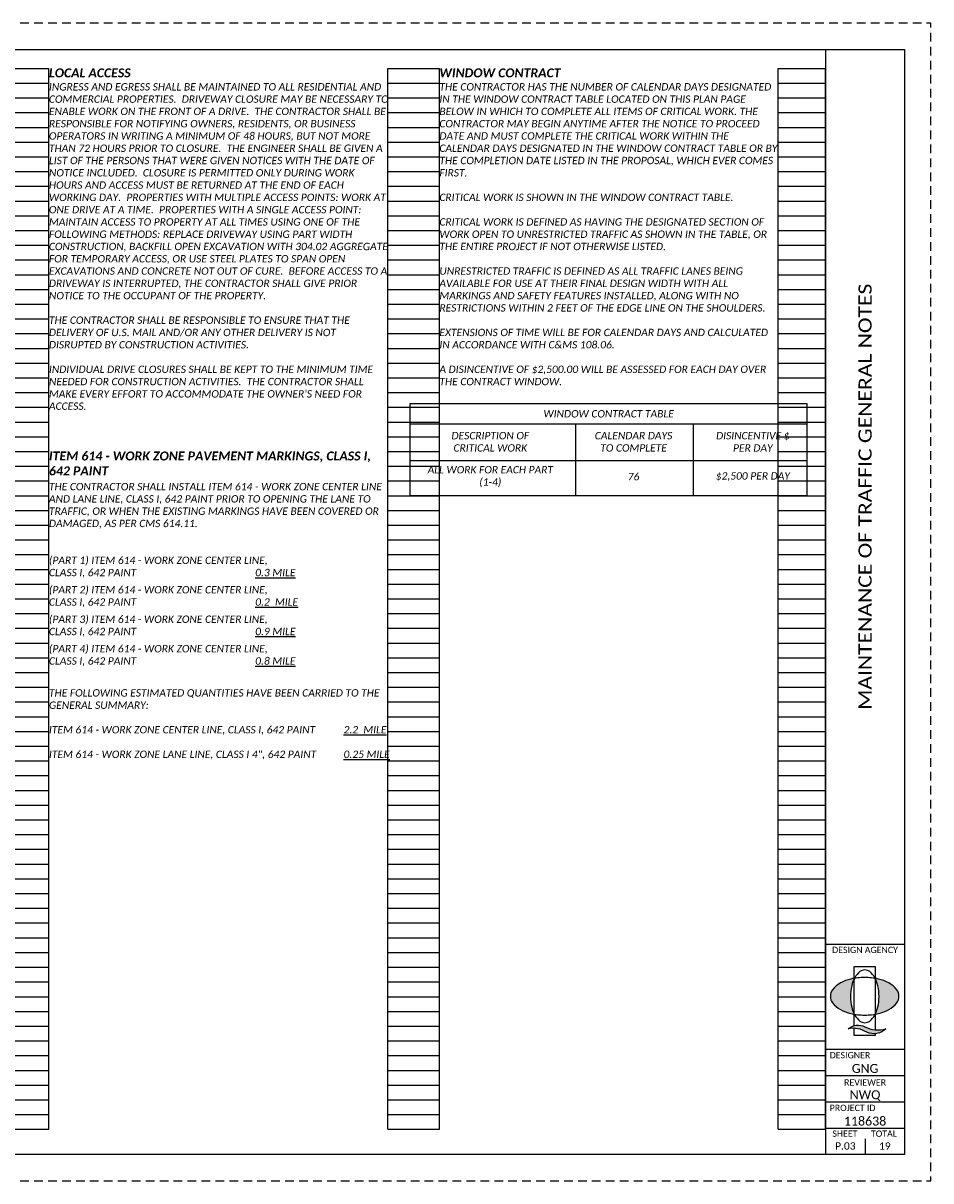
# Paper-space layout 'MOT_Note1' of a CAD drawing. Header units: feet. Extents: x -0.5 to 34, y 0 to 22.
# Tile 2 of 2: x 16.8 to 34, y 0 to 22. Entities that reach past the tile are written whole.
import ezdxf
from ezdxf.enums import TextEntityAlignment as Align

# ---------------------------------------------------------------- set-up
doc = ezdxf.new("R2010")
doc.units = ezdxf.units.FT
doc.header["$MEASUREMENT"] = 0
doc.linetypes.add('OhDOT_USTN3', pattern=[0.22, 0.165, -0.055])
for name, color, linetype in [('SH_Border', 7, 'Continuous'), ('SH_Cut_Line', 7, 'OhDOT_USTN3'), ('SH_Data', 7, 'Continuous'), ('SH_Hatch', 14, 'Continuous'), ('SH_Text', 7, 'Continuous'), ('SH_TextM', 7, 'Continuous')]:
    doc.layers.add(name, color=color, linetype=linetype)
doc.styles.add('Font 70-Main Title', font='calibri.ttf', dxfattribs={"width": 1.15, "height": 0.25})
doc.styles.add('Slanted Normal (0.14) Font 31', font='calibrii.ttf', dxfattribs={"height": 0.14})
doc.styles.add('Slanted Sub-Title (0.17) Font 31', font='calibrii.ttf', dxfattribs={"height": 0.17})
doc.styles.add('Slanted-Normal', font='calibrii.ttf', dxfattribs={"height": 0.14})
doc.styles.add('Straight Minimum (0.12) Font 30', font='calibri.ttf', dxfattribs={"height": 0.12})
doc.styles.add('Straight Sub-Title (0.17) Font 30', font='calibri.ttf', dxfattribs={"height": 0.17})
doc.styles.add('Straight-Normal', font='calibri.ttf', dxfattribs={"height": 0.14})
doc.styles.add('Straight-Sub Title', font='calibri.ttf', dxfattribs={"height": 0.17})

# ---------------------------------------------------------------- blocks, each defined once
blk = doc.blocks.new('4COL')
at = {"layer": 'Defpoints', "color": 3, "linetype": 'Continuous'}
for p, q in [((2, 0.98), (2, 21.14)), ((2, 21.14), (2.9, 21.14)), ((2.9, 0.98), (2.9, 21.14)), ((9.34, 0.98), (9.34, 21.14)), ((9.34, 21.14), (10.32, 21.14)), ((10.32, 0.98), (10.32, 21.14)), ((16.76, 0.98), (16.76, 21.14)), ((16.76, 21.14), (17.74, 21.14)), ((17.74, 0.98), (17.74, 21.14)), ((24.18, 0.98), (24.18, 21.14)), ((24.18, 21.14), (25.16, 21.14)), ((25.16, 0.98), (25.16, 21.14)), ((31.6, 0.98), (31.6, 21.14)), ((31.6, 21.14), (32.5, 21.14)), ((32.5, 0.98), (32.5, 21.14)), ((2, 20.86), (2.9, 20.86)), ((9.34, 20.86), (10.32, 20.86)), ((16.76, 20.86), (17.74, 20.86)), ((24.18, 20.86), (25.16, 20.86)), ((31.6, 20.86), (32.5, 20.86)), ((2, 20.58), (2.9, 20.58)), ((9.34, 20.58), (10.32, 20.58)), ((16.76, 20.58), (17.74, 20.58)), ((24.18, 20.58), (25.16, 20.58)), ((31.6, 20.58), (32.5, 20.58)), ((2, 20.3), (2.9, 20.3)), ((9.34, 20.3), (10.32, 20.3)), ((16.76, 20.3), (17.74, 20.3)), ((24.18, 20.3), (25.16, 20.3)), ((31.6, 20.3), (32.5, 20.3)), ((2, 20.02), (2.9, 20.02)), ((9.34, 20.02), (10.32, 20.02)), ((16.76, 20.02), (17.74, 20.02)), ((24.18, 20.02), (25.16, 20.02)), ((31.6, 20.02), (32.5, 20.02)), ((2, 19.74), (2.9, 19.74)), ((9.34, 19.74), (10.32, 19.74)), ((16.76, 19.74), (17.74, 19.74)), ((24.18, 19.74), (25.16, 19.74)), ((31.6, 19.74), (32.5, 19.74)), ((2, 19.46), (2.9, 19.46)), ((9.34, 19.46), (10.32, 19.46)), ((16.76, 19.46), (17.74, 19.46)), ((24.18, 19.46), (25.16, 19.46)), ((31.6, 19.46), (32.5, 19.46)), ((2, 19.18), (2.9, 19.18)), ((9.34, 19.18), (10.32, 19.18)), ((16.76, 19.18), (17.74, 19.18)), ((24.18, 19.18), (25.16, 19.18)), ((31.6, 19.18), (32.5, 19.18)), ((2, 18.9), (2.9, 18.9)), ((9.34, 18.9), (10.32, 18.9)), ((16.76, 18.9), (17.74, 18.9)), ((24.18, 18.9), (25.16, 18.9)), ((31.6, 18.9), (32.5, 18.9)), ((2, 18.62), (2.9, 18.62)), ((9.34, 18.62), (10.32, 18.62)), ((16.76, 18.62), (17.74, 18.62)), ((24.18, 18.62), (25.16, 18.62)), ((31.6, 18.62), (32.5, 18.62)), ((2, 18.34), (2.9, 18.34)), ((9.34, 18.34), (10.32, 18.34)), ((16.76, 18.34), (17.74, 18.34)), ((24.18, 18.34), (25.16, 18.34)), ((31.6, 18.34), (32.5, 18.34)), ((2, 18.06), (2.9, 18.06)), ((9.34, 18.06), (10.32, 18.06)), ((16.76, 18.06), (17.74, 18.06)), ((24.18, 18.06), (25.16, 18.06)), ((31.6, 18.06), (32.5, 18.06)), ((2, 17.78), (2.9, 17.78)), ((9.34, 17.78), (10.32, 17.78)), ((16.76, 17.78), (17.74, 17.78)), ((24.18, 17.78), (25.16, 17.78)), ((31.6, 17.78), (32.5, 17.78)), ((2, 17.5), (2.9, 17.5)), ((9.34, 17.5), (10.32, 17.5)), ((16.76, 17.5), (17.74, 17.5)), ((24.18, 17.5), (25.16, 17.5)), ((31.6, 17.5), (32.5, 17.5)), ((2, 17.22), (2.9, 17.22)), ((9.34, 17.22), (10.32, 17.22)), ((16.76, 17.22), (17.74, 17.22)), ((24.18, 17.22), (25.16, 17.22)), ((31.6, 17.22), (32.5, 17.22)), ((2, 16.94), (2.9, 16.94)), ((9.34, 16.94), (10.32, 16.94)), ((16.76, 16.94), (17.74, 16.94)), ((24.18, 16.94), (25.16, 16.94)), ((31.6, 16.94), (32.5, 16.94)), ((2, 16.66), (2.9, 16.66)), ((9.34, 16.66), (10.32, 16.66)), ((16.76, 16.66), (17.74, 16.66)), ((24.18, 16.66), (25.16, 16.66)), ((31.6, 16.66), (32.5, 16.66)), ((2, 16.38), (2.9, 16.38)), ((9.34, 16.38), (10.32, 16.38)), ((16.76, 16.38), (17.74, 16.38)), ((24.18, 16.38), (25.16, 16.38)), ((31.6, 16.38), (32.5, 16.38)), ((2, 16.1), (2.9, 16.1)), ((9.34, 16.1), (10.32, 16.1)), ((16.76, 16.1), (17.74, 16.1)), ((24.18, 16.1), (25.16, 16.1)), ((31.6, 16.1), (32.5, 16.1)), ((2, 15.82), (2.9, 15.82)), ((9.34, 15.82), (10.32, 15.82)), ((16.76, 15.82), (17.74, 15.82)), ((24.18, 15.82), (25.16, 15.82)), ((31.6, 15.82), (32.5, 15.82)), ((2, 15.54), (2.9, 15.54)), ((9.34, 15.54), (10.32, 15.54)), ((16.76, 15.54), (17.74, 15.54)), ((24.18, 15.54), (25.16, 15.54)), ((31.6, 15.54), (32.5, 15.54)), ((2, 15.26), (2.9, 15.26)), ((9.34, 15.26), (10.32, 15.26)), ((16.76, 15.26), (17.74, 15.26)), ((24.18, 15.26), (25.16, 15.26)), ((31.6, 15.26), (32.5, 15.26)), ((2, 14.98), (2.9, 14.98)), ((9.34, 14.98), (10.32, 14.98)), ((16.76, 14.98), (17.74, 14.98)), ((24.18, 14.98), (25.16, 14.98)), ((31.6, 14.98), (32.5, 14.98)), ((2, 14.7), (2.9, 14.7)), ((9.34, 14.7), (10.32, 14.7)), ((16.76, 14.7), (17.74, 14.7)), ((24.18, 14.7), (25.16, 14.7)), ((31.6, 14.7), (32.5, 14.7)), ((2, 14.42), (2.9, 14.42)), ((9.34, 14.42), (10.32, 14.42)), ((16.76, 14.42), (17.74, 14.42)), ((24.18, 14.42), (25.16, 14.42)), ((31.6, 14.42), (32.5, 14.42)), ((2, 14.14), (2.9, 14.14)), ((9.34, 14.14), (10.32, 14.14)), ((16.76, 14.14), (17.74, 14.14)), ((24.18, 14.14), (25.16, 14.14)), ((31.6, 14.14), (32.5, 14.14)), ((2, 13.86), (2.9, 13.86)), ((9.34, 13.86), (10.32, 13.86)), ((16.76, 13.86), (17.74, 13.86)), ((24.18, 13.86), (25.16, 13.86)), ((31.6, 13.86), (32.5, 13.86)), ((2, 13.58), (2.9, 13.58)), ((9.34, 13.58), (10.32, 13.58)), ((16.76, 13.58), (17.74, 13.58)), ((24.18, 13.58), (25.16, 13.58)), ((31.6, 13.58), (32.5, 13.58)), ((2, 13.3), (2.9, 13.3)), ((9.34, 13.3), (10.32, 13.3)), ((16.76, 13.3), (17.74, 13.3)), ((24.18, 13.3), (25.16, 13.3)), ((31.6, 13.3), (32.5, 13.3)), ((2, 13.02), (2.9, 13.02)), ((9.34, 13.02), (10.32, 13.02)), ((16.76, 13.02), (17.74, 13.02)), ((24.18, 13.02), (25.16, 13.02)), ((31.6, 13.02), (32.5, 13.02)), ((2, 12.74), (2.9, 12.74)), ((9.34, 12.74), (10.32, 12.74)), ((16.76, 12.74), (17.74, 12.74)), ((24.18, 12.74), (25.16, 12.74)), ((31.6, 12.74), (32.5, 12.74)), ((2, 12.46), (2.9, 12.46)), ((9.34, 12.46), (10.32, 12.46)), ((16.76, 12.46), (17.74, 12.46)), ((24.18, 12.46), (25.16, 12.46)), ((31.6, 12.46), (32.5, 12.46)), ((2, 12.18), (2.9, 12.18)), ((9.34, 12.18), (10.32, 12.18)), ((16.76, 12.18), (17.74, 12.18)), ((24.18, 12.18), (25.16, 12.18)), ((31.6, 12.18), (32.5, 12.18)), ((2, 11.9), (2.9, 11.9)), ((9.34, 11.9), (10.32, 11.9)), ((16.76, 11.9), (17.74, 11.9)), ((24.18, 11.9), (25.16, 11.9)), ((31.6, 11.9), (32.5, 11.9)), ((2, 11.62), (2.9, 11.62)), ((9.34, 11.62), (10.32, 11.62)), ((16.76, 11.62), (17.74, 11.62)), ((24.18, 11.62), (25.16, 11.62)), ((31.6, 11.62), (32.5, 11.62)), ((2, 11.34), (2.9, 11.34)), ((9.34, 11.34), (10.32, 11.34)), ((16.76, 11.34), (17.74, 11.34)), ((24.18, 11.34), (25.16, 11.34)), ((31.6, 11.34), (32.5, 11.34)), ((2, 11.06), (2.9, 11.06)), ((9.34, 11.06), (10.32, 11.06)), ((16.76, 11.06), (17.74, 11.06)), ((24.18, 11.06), (25.16, 11.06)), ((31.6, 11.06), (32.5, 11.06)), ((2, 10.78), (2.9, 10.78)), ((9.34, 10.78), (10.32, 10.78)), ((16.76, 10.78), (17.74, 10.78)), ((24.18, 10.78), (25.16, 10.78)), ((31.6, 10.78), (32.5, 10.78)), ((2, 10.5), (2.9, 10.5)), ((9.34, 10.5), (10.32, 10.5)), ((16.76, 10.5), (17.74, 10.5)), ((24.18, 10.5), (25.16, 10.5)), ((31.6, 10.5), (32.5, 10.5)), ((2, 10.22), (2.9, 10.22)), ((9.34, 10.22), (10.32, 10.22)), ((16.76, 10.22), (17.74, 10.22)), ((24.18, 10.22), (25.16, 10.22)), ((31.6, 10.22), (32.5, 10.22)), ((2, 9.94), (2.9, 9.94)), ((9.34, 9.94), (10.32, 9.94)), ((16.76, 9.94), (17.74, 9.94)), ((24.18, 9.94), (25.16, 9.94)), ((31.6, 9.94), (32.5, 9.94)), ((2, 9.66), (2.9, 9.66)), ((9.34, 9.66), (10.32, 9.66)), ((16.76, 9.66), (17.74, 9.66)), ((24.18, 9.66), (25.16, 9.66)), ((31.6, 9.66), (32.5, 9.66)), ((2, 9.38), (2.9, 9.38)), ((9.34, 9.38), (10.32, 9.38)), ((16.76, 9.38), (17.74, 9.38)), ((24.18, 9.38), (25.16, 9.38)), ((31.6, 9.38), (32.5, 9.38)), ((2, 9.1), (2.9, 9.1)), ((9.34, 9.1), (10.32, 9.1)), ((16.76, 9.1), (17.74, 9.1)), ((24.18, 9.1), (25.16, 9.1)), ((31.6, 9.1), (32.5, 9.1)), ((2, 8.82), (2.9, 8.82)), ((9.34, 8.82), (10.32, 8.82)), ((16.76, 8.82), (17.74, 8.82)), ((24.18, 8.82), (25.16, 8.82)), ((31.6, 8.82), (32.5, 8.82)), ((2, 8.54), (2.9, 8.54)), ((9.34, 8.54), (10.32, 8.54)), ((16.76, 8.54), (17.74, 8.54)), ((24.18, 8.54), (25.16, 8.54)), ((31.6, 8.54), (32.5, 8.54)), ((2, 8.26), (2.9, 8.26)), ((9.34, 8.26), (10.32, 8.26)), ((16.76, 8.26), (17.74, 8.26)), ((24.18, 8.26), (25.16, 8.26)), ((31.6, 8.26), (32.5, 8.26)), ((2, 7.98), (2.9, 7.98)), ((9.34, 7.98), (10.32, 7.98)), ((16.76, 7.98), (17.74, 7.98)), ((24.18, 7.98), (25.16, 7.98)), ((31.6, 7.98), (32.5, 7.98)), ((2, 7.7), (2.9, 7.7)), ((9.34, 7.7), (10.32, 7.7)), ((16.76, 7.7), (17.74, 7.7)), ((24.18, 7.7), (25.16, 7.7)), ((31.6, 7.7), (32.5, 7.7)), ((2, 7.42), (2.9, 7.42)), ((9.34, 7.42), (10.32, 7.42)), ((16.76, 7.42), (17.74, 7.42)), ((24.18, 7.42), (25.16, 7.42)), ((31.6, 7.42), (32.5, 7.42)), ((2, 7.14), (2.9, 7.14)), ((9.34, 7.14), (10.32, 7.14)), ((16.76, 7.14), (17.74, 7.14)), ((24.18, 7.14), (25.16, 7.14)), ((31.6, 7.14), (32.5, 7.14)), ((2, 6.86), (2.9, 6.86)), ((9.34, 6.86), (10.32, 6.86)), ((16.76, 6.86), (17.74, 6.86)), ((24.18, 6.86), (25.16, 6.86)), ((31.6, 6.86), (32.5, 6.86)), ((2, 6.58), (2.9, 6.58)), ((9.34, 6.58), (10.32, 6.58)), ((16.76, 6.58), (17.74, 6.58)), ((24.18, 6.58), (25.16, 6.58)), ((31.6, 6.58), (32.5, 6.58)), ((2, 6.3), (2.9, 6.3)), ((9.34, 6.3), (10.32, 6.3)), ((16.76, 6.3), (17.74, 6.3)), ((24.18, 6.3), (25.16, 6.3)), ((31.6, 6.3), (32.5, 6.3)), ((2, 6.02), (2.9, 6.02)), ((9.34, 6.02), (10.32, 6.02)), ((16.76, 6.02), (17.74, 6.02)), ((24.18, 6.02), (25.16, 6.02)), ((31.6, 6.02), (32.5, 6.02)), ((2, 5.74), (2.9, 5.74)), ((9.34, 5.74), (10.32, 5.74)), ((16.76, 5.74), (17.74, 5.74)), ((24.18, 5.74), (25.16, 5.74)), ((31.6, 5.74), (32.5, 5.74)), ((2, 5.46), (2.9, 5.46)), ((9.34, 5.46), (10.32, 5.46)), ((16.76, 5.46), (17.74, 5.46)), ((24.18, 5.46), (25.16, 5.46)), ((31.6, 5.46), (32.5, 5.46)), ((2, 5.18), (2.9, 5.18)), ((9.34, 5.18), (10.32, 5.18)), ((16.76, 5.18), (17.74, 5.18)), ((24.18, 5.18), (25.16, 5.18)), ((31.6, 5.18), (32.5, 5.18)), ((2, 4.9), (2.9, 4.9)), ((9.34, 4.9), (10.32, 4.9)), ((16.76, 4.9), (17.74, 4.9)), ((24.18, 4.9), (25.16, 4.9)), ((31.6, 4.9), (32.5, 4.9)), ((2, 4.62), (2.9, 4.62)), ((9.34, 4.62), (10.32, 4.62)), ((16.76, 4.62), (17.74, 4.62)), ((24.18, 4.62), (25.16, 4.62)), ((31.6, 4.62), (32.5, 4.62)), ((2, 4.34), (2.9, 4.34)), ((9.34, 4.34), (10.32, 4.34)), ((16.76, 4.34), (17.74, 4.34)), ((24.18, 4.34), (25.16, 4.34)), ((31.6, 4.34), (32.5, 4.34)), ((2, 4.06), (2.9, 4.06)), ((9.34, 4.06), (10.32, 4.06)), ((16.76, 4.06), (17.74, 4.06)), ((24.18, 4.06), (25.16, 4.06)), ((31.6, 4.06), (32.5, 4.06)), ((2, 3.78), (2.9, 3.78)), ((9.34, 3.78), (10.32, 3.78)), ((16.76, 3.78), (17.74, 3.78)), ((24.18, 3.78), (25.16, 3.78)), ((31.6, 3.78), (32.5, 3.78)), ((2, 3.5), (2.9, 3.5)), ((9.34, 3.5), (10.32, 3.5)), ((16.76, 3.5), (17.74, 3.5)), ((24.18, 3.5), (25.16, 3.5)), ((31.6, 3.5), (32.5, 3.5)), ((2, 3.22), (2.9, 3.22)), ((9.34, 3.22), (10.32, 3.22)), ((16.76, 3.22), (17.74, 3.22)), ((24.18, 3.22), (25.16, 3.22)), ((31.6, 3.22), (32.5, 3.22)), ((2, 2.94), (2.9, 2.94)), ((9.34, 2.94), (10.32, 2.94)), ((16.76, 2.94), (17.74, 2.94)), ((24.18, 2.94), (25.16, 2.94)), ((31.6, 2.94), (32.5, 2.94)), ((2, 2.66), (2.9, 2.66)), ((9.34, 2.66), (10.32, 2.66)), ((16.76, 2.66), (17.74, 2.66)), ((24.18, 2.66), (25.16, 2.66)), ((31.6, 2.66), (32.5, 2.66)), ((2, 2.38), (2.9, 2.38)), ((9.34, 2.38), (10.32, 2.38)), ((16.76, 2.38), (17.74, 2.38)), ((24.18, 2.38), (25.16, 2.38)), ((31.6, 2.38), (32.5, 2.38)), ((2, 2.1), (2.9, 2.1)), ((9.34, 2.1), (10.32, 2.1)), ((16.76, 2.1), (17.74, 2.1)), ((24.18, 2.1), (25.16, 2.1)), ((31.6, 2.1), (32.5, 2.1)), ((2, 1.82), (2.9, 1.82)), ((9.34, 1.82), (10.32, 1.82)), ((16.76, 1.82), (17.74, 1.82)), ((24.18, 1.82), (25.16, 1.82)), ((31.6, 1.82), (32.5, 1.82)), ((2, 1.54), (2.9, 1.54)), ((9.34, 1.54), (10.32, 1.54)), ((16.76, 1.54), (17.74, 1.54)), ((24.18, 1.54), (25.16, 1.54)), ((31.6, 1.54), (32.5, 1.54)), ((2, 1.26), (2.9, 1.26)), ((9.34, 1.26), (10.32, 1.26)), ((16.76, 1.26), (17.74, 1.26)), ((24.18, 1.26), (25.16, 1.26)), ((31.6, 1.26), (32.5, 1.26)), ((2, 0.98), (2.9, 0.98)), ((9.34, 0.98), (10.32, 0.98)), ((16.76, 0.98), (17.74, 0.98)), ((24.18, 0.98), (25.16, 0.98)), ((31.6, 0.98), (32.5, 0.98))]:
    blk.add_line(p, q, dxfattribs=at)
blk.add_point((0, 0), dxfattribs=at)
blk = doc.blocks.new('A$C1697e795')
at = {"layer": 'SH_Hatch'}
for points in [[(-0.1098, 0.0898, -0.0615), (-0.0881, 0.1507), (-0.0881, 0.1523, 0.014092), (-0.1171, 0.1465, 0.069705), (-0.2053, 0.1131, 0.105975), (-0.2716, 0.0557, 0.163104), (-0.29, 0.0008, 0.163049), (-0.2716, -0.0541, 0.105975), (-0.2053, -0.1115, 0.069705), (-0.1171, -0.145, 0.014089), (-0.0881, -0.1507, -0.061487), (-0.1098, -0.0898, -0.054987), (-0.1197, 0, -0.054987)], [(0.1108, 0.0898, 0.0615), (0.0891, 0.1507), (0.0891, 0.1523, -0.014092), (0.1182, 0.1465, -0.069705), (0.2063, 0.1131, -0.105975), (0.2727, 0.0557, -0.163104), (0.2911, 0.0008, -0.163049), (0.2727, -0.0541, -0.105975), (0.2063, -0.1115, -0.069705), (0.1182, -0.145, -0.014089), (0.0891, -0.1507, 0.061487), (0.1108, -0.0898, 0.054987), (0.1207, 0, 0.054987)], [(0.0015, -0.2566, 0.297692), (-0.1396, -0.2731, -0.180432), (0.0164, -0.3024, 0.32264), (0.179, -0.273, -0.20237)]]:
    blk.add_hatch(color=256, dxfattribs=at).paths.add_polyline_path(points)
at = {"layer": 'SH_TextM'}
for points in [[(0.1106, -0.0898, 0.054987), (0.1206, 0, 0.054987), (0.1106, 0.0898, 0.0688), (0.0854, 0.1575, 0.105699), (0.0418, 0.2087, 0.165247), (0.0004, 0.2228, 0.165247), (-0.0409, 0.2087, 0.105699), (-0.0845, 0.1575, 0.0688), (-0.1098, 0.0898, 0.054987), (-0.1197, 0, 0.054987), (-0.1098, -0.0898, 0.0688), (-0.0845, -0.1575, 0.105699), (-0.0409, -0.2087, 0.165247), (0.0004, -0.2228, 0.165247), (0.0418, -0.2087, 0.105699), (0.0854, -0.1575, 0.0688)], [(-0.2053, -0.1115, 0.069705), (-0.1171, -0.145, 0.055931), (-0.0006, -0.158, 0.055931), (0.1159, -0.145, 0.069705), (0.2041, -0.1115, 0.105975), (0.2705, -0.0541, 0.163076), (0.2889, 0.0008, 0.163076), (0.2705, 0.0557, 0.105975), (0.2041, 0.1131, 0.069705), (0.1159, 0.1465, 0.055931), (-0.0006, 0.1596, 0.055931), (-0.1171, 0.1465, 0.069705), (-0.2053, 0.1131, 0.105975), (-0.2716, 0.0557, 0.163076), (-0.29, 0.0008, 0.163076), (-0.2716, -0.0541, 0.105975)], [(0.0164, -0.3024, 0.180432), (-0.1396, -0.2731, -0.297692), (0.0015, -0.2566, 0.20237), (0.179, -0.273, -0.32264)]]:
    blk.add_lwpolyline(points, format="xyb", close=True, dxfattribs=at)
for points in [[(-0.0881, -0.2469), (-0.0881, 0.2529), (0.0891, 0.2529), (0.0891, -0.2828)], [(0.0891, -0.3157), (0.0891, -0.332), (-0.0881, -0.332), (-0.0881, -0.2701)]]:
    blk.add_lwpolyline(points, dxfattribs=at)
blk = doc.blocks.new('BLKWO_NEW')
at = {"layer": 'SH_Border', "linetype": 'Continuous', "flags": 128}
blk.add_lwpolyline([(0.5, 21.5), (33.5, 21.5), (33.5, 0.5), (0.5, 0.5), (0.5, 21.5)], close=True, dxfattribs=at)
for points in [[(1.5, 0.5), (1.5, 21.5)], [(32, 21.5), (32, 0.5)], [(32, 4.5), (33.5, 4.5)], [(32, 2.5), (33.5, 2.5)], [(32, 2), (33.5, 2)], [(32, 1.5), (33.5, 1.5)], [(32, 1), (33.5, 1)]]:
    blk.add_lwpolyline(points, dxfattribs=at)
at = {"layer": 'SH_Border'}
blk.add_lwpolyline([(32.75, 0.8), (32.75, 0.5)], dxfattribs=at)
at = {"layer": 'SH_Cut_Line', "color": 7, "linetype": 'OhDOT_USTN3', "flags": 128}
blk.add_lwpolyline([(0, 0), (34, 0), (34, 22), (0, 22), (0, 0)], close=True, dxfattribs=at)
at = {"layer": 'SH_Border', "xscale": 2.25, "yscale": 2.25, "zscale": 2.25}
blk.add_blockref('A$C1697e795', (32.744, 3.506), dxfattribs=at)
at = {"layer": 'SH_Data', "char_height": 0.12, "style": 'Straight Minimum (0.12) Font 30'}
for s, insert, width, attachment_point in [('DESIGN AGENCY', (32.124, 4.448), 1.94049, 1), ('DESIGNER', (32.078, 2.448), 1.0279, 1), ('REVIEWER', (32.75, 1.931), 1.0279, 2), ('PROJECT ID', (32.078, 1.447), 1.27835, 1), ('SHEET', (32.129, 0.957), 1.0279, 1), ('TOTAL', (32.862, 0.957), 1.0279, 1)]:
    blk.add_mtext(s, dxfattribs=dict(at, insert=insert, width=width, attachment_point=attachment_point))
at = {"layer": 'SH_Data', "style": 'Font 70-Main Title', "width": 1.15, "flags": 8}
blk.add_attdef('TITLEAREA2T', text='', height=0.25, rotation=90, dxfattribs=at).set_placement((32.75, 13), align=Align.MIDDLE_CENTER)
at = {"layer": 'SH_Data', "style": 'Straight-Sub Title'}
for tag, p in [('XXX', (32.75, 2)), ('XXX', (32.75, 1.5)), ('XXXXXX', (32.75, 1))]:
    blk.add_attdef(tag, text='', height=0.17, dxfattribs=at).set_placement(p, align=Align.BOTTOM_CENTER)
at = {"layer": 'SH_Data', "style": 'Straight Sub-Title (0.17) Font 30', "flags": 8}
blk.add_attdef('PROJECT', text='', height=0.25, rotation=90, dxfattribs=at).set_placement((0.721, 0.55), align=Align.MIDDLE_LEFT)

psp = doc.layouts.new('MOT_Note1')

# ---------------------------------------------------------------- linework, layer by layer
at = {"layer": 'SH_Text'}
for points in [[(24.108, 14.383), (24.108, 14.769), (31.646, 14.769), (31.646, 14.383)], [(27.245, 14.383), (27.245, 13.02)], [(29.482, 14.383), (29.482, 13.02)], [(24.108, 13.687), (31.646, 13.687)]]:
    psp.add_lwpolyline(points, dxfattribs=at)
psp.add_lwpolyline([(24.108, 14.383), (31.646, 14.383), (31.646, 13.02), (24.108, 13.02)], close=True, dxfattribs=at)

# ---------------------------------------------------------------- block references
at = {"layer": 'SH_Border'}
ref = psp.add_blockref('BLKWO_NEW', (0, 0), dxfattribs=at)
ref.add_attrib('XXX', 'NWQ', dxfattribs={"layer": 'SH_Data', "height": 0.17, "style": 'Straight-Sub Title'}).set_placement((32.75, 1.5), align=Align.BOTTOM_CENTER)
ref.add_attrib('SHEETTOTAL', '19', dxfattribs={"layer": 'SH_Data', "height": 0.14, "style": 'Straight-Normal'}).set_placement((33.125, 0.549), align=Align.BOTTOM_CENTER)
ref.add_attrib('SHEETNO', 'P.03', dxfattribs={"layer": 'SH_Data', "height": 0.14, "style": 'Straight-Normal'}).set_placement((32.375, 0.551), align=Align.BOTTOM_CENTER)
ref.add_attrib('XXXXXX', '118638', dxfattribs={"layer": 'SH_Data', "height": 0.17, "style": 'Straight-Sub Title'}).set_placement((32.75, 1), align=Align.BOTTOM_CENTER)
ref.add_attrib('TITLEAREA2T', 'MAINTENANCE OF TRAFFIC GENERAL NOTES', dxfattribs={"layer": 'SH_Data', "height": 0.25, "rotation": 90, "style": 'Font 70-Main Title', "width": 1.15}).set_placement((32.75, 13), align=Align.MIDDLE_CENTER)
ref.add_attrib('XXX', 'GNG', dxfattribs={"layer": 'SH_Data', "height": 0.17, "style": 'Straight-Sub Title'}).set_placement((32.75, 2), align=Align.BOTTOM_CENTER)
ref.add_attrib('PROJECT', 'TUS-NEW PHILA PAVING PHASE 2', dxfattribs={"layer": 'SH_Data', "height": 0.25, "rotation": 90, "style": 'Straight Sub-Title (0.17) Font 30'}).set_placement((0.721, 0.55), align=Align.MIDDLE_LEFT)
at = {"layer": 'SH_Text'}
psp.add_blockref('4COL', (-0.5, 0), dxfattribs=at)

# ---------------------------------------------------------------- texts
at = {"layer": 'SH_Border', "char_height": 0.17, "width": 6.44, "attachment_point": 1, "style": 'Slanted Sub-Title (0.17) Font 31'}
for s, insert in [('{\\fCalibri|b1|i1|c0|p34;\\C4;LOCAL ACCESS}', (17.24, 21.14)), ('{\\fCalibri|b1|i1|c0|p34;\\C4;WINDOW CONTRACT}', (24.66, 21.14)), ('{\\fCalibri|b1|i1|c0|p34;\\C4;ITEM 614 - WORK ZONE PAVEMENT MARKINGS, CLASS I, 642 PAINT}', (17.24, 13.86))]:
    psp.add_mtext(s, dxfattribs=dict(at, insert=insert))
at = {"layer": 'SH_Text', "char_height": 0.14}
for s, insert, width, attachment_point, style in [("INGRESS AND EGRESS SHALL BE MAINTAINED TO ALL RESIDENTIAL AND COMMERCIAL PROPERTIES.  DRIVEWAY CLOSURE MAY BE NECESSARY TO ENABLE WORK ON THE FRONT OF A DRIVE.  THE CONTRACTOR SHALL BE RESPONSIBLE FOR NOTIFYING OWNERS, RESIDENTS, OR BUSINESS OPERATORS IN WRITING A MINIMUM OF 48 HOURS, BUT NOT MORE THAN 72 HOURS PRIOR TO CLOSURE.  THE ENGINEER SHALL BE GIVEN A LIST OF THE PERSONS THAT WERE GIVEN NOTICES WITH THE DATE OF NOTICE INCLUDED.  CLOSURE IS PERMITTED ONLY DURING WORK HOURS AND ACCESS MUST BE RETURNED AT THE END OF EACH WORKING DAY.  PROPERTIES WITH MULTIPLE ACCESS POINTS: WORK AT ONE DRIVE AT A TIME.  PROPERTIES WITH A SINGLE ACCESS POINT: MAINTAIN ACCESS TO PROPERTY AT ALL TIMES USING ONE OF THE FOLLOWING METHODS: REPLACE DRIVEWAY USING PART WIDTH CONSTRUCTION, BACKFILL OPEN EXCAVATION WITH 304.02 AGGREGATE FOR TEMPORARY ACCESS, OR USE STEEL PLATES TO SPAN OPEN EXCAVATIONS AND CONCRETE NOT OUT OF CURE.  BEFORE ACCESS TO A DRIVEWAY IS INTERRUPTED, THE CONTRACTOR SHALL GIVE PRIOR NOTICE TO THE OCCUPANT OF THE PROPERTY.\\P\\PTHE CONTRACTOR SHALL BE RESPONSIBLE TO ENSURE THAT THE DELIVERY OF U.S. MAIL AND/OR ANY OTHER DELIVERY IS NOT DISRUPTED BY CONSTRUCTION ACTIVITIES.\\P\\PINDIVIDUAL DRIVE CLOSURES SHALL BE KEPT TO THE MINIMUM TIME NEEDED FOR CONSTRUCTION ACTIVITIES.  THE CONTRACTOR SHALL MAKE EVERY EFFORT TO ACCOMMODATE THE OWNER'S NEED FOR ACCESS.    \\P^I", (17.24, 20.86), 6.44, 1, 'Slanted Normal (0.14) Font 31'), ('THE CONTRACTOR HAS THE NUMBER OF CALENDAR DAYS DESIGNATED IN THE WINDOW CONTRACT TABLE LOCATED ON THIS PLAN PAGE BELOW IN WHICH TO COMPLETE ALL ITEMS OF CRITICAL WORK. THE CONTRACTOR MAY BEGIN ANYTIME AFTER THE NOTICE TO PROCEED DATE AND MUST COMPLETE THE CRITICAL WORK WITHIN THE CALENDAR DAYS DESIGNATED IN THE WINDOW CONTRACT TABLE OR BY THE COMPLETION DATE LISTED IN THE PROPOSAL, WHICH EVER COMES FIRST.\\P\\PCRITICAL WORK IS SHOWN IN THE WINDOW CONTRACT TABLE.\\P\\PCRITICAL WORK IS DEFINED AS HAVING THE DESIGNATED SECTION OF WORK OPEN TO UNRESTRICTED TRAFFIC AS SHOWN IN THE TABLE, OR THE ENTIRE PROJECT IF NOT OTHERWISE LISTED. \\P\\PUNRESTRICTED TRAFFIC IS DEFINED AS ALL TRAFFIC LANES BEING AVAILABLE FOR USE AT THEIR FINAL DESIGN WIDTH WITH ALL MARKINGS AND SAFETY FEATURES INSTALLED, ALONG WITH NO RESTRICTIONS WITHIN 2 FEET OF THE EDGE LINE ON THE SHOULDERS.\\P\\PEXTENSIONS OF TIME WILL BE FOR CALENDAR DAYS AND CALCULATED IN ACCORDANCE WITH C&MS 108.06.\\P\\PA DISINCENTIVE OF $2,500.00 WILL BE ASSESSED FOR EACH DAY OVER THE CONTRACT WINDOW.', (24.66, 20.86), 6.44, 1, 'Slanted Normal (0.14) Font 31'), ('^I^I^I^I^I^I^I   ', (24.66, 17.5), 6.44, 1, 'Slanted Normal (0.14) Font 31'), ('WINDOW CONTRACT TABLE', (27.877, 14.576), 2.63979, 5, 'Slanted-Normal'), ('DESCRIPTION OF \\PCRITICAL WORK', (25.628, 14.044), 2.63979, 5, 'Slanted-Normal'), ('CALENDAR DAYS \\PTO COMPLETE', (28.35, 14.044), 2.63979, 5, 'Slanted-Normal'), ('DISINCENTIVE $\\PPER DAY', (30.617, 14.044), 2.63979, 5, 'Slanted-Normal'), ('ALL WORK FOR EACH PART (1-4)', (25.628, 13.382), 2.63979, 5, 'Slanted-Normal'), ('76', (28.35, 13.382), 2.63979, 5, 'Slanted-Normal'), ('$2,500 PER DAY', (30.617, 13.382), 2.63979, 5, 'Slanted-Normal'), ('THE CONTRACTOR SHALL INSTALL ITEM 614 - WORK ZONE CENTER LINE AND LANE LINE, CLASS I, 642 PAINT PRIOR TO OPENING THE LANE TO TRAFFIC, OR WHEN THE EXISTING MARKINGS HAVE BEEN COVERED OR DAMAGED, AS PER CMS 614.11.', (17.24, 13.263), 6.44, 1, 'Slanted Normal (0.14) Font 31'), ('(PART 1) ITEM 614 - WORK ZONE CENTER LINE, ^I^I^I^I^I^I    CLASS I, 642 PAINT ^I^I^I^I{\\L0.3 MILE}\\P^I^I^I^I^I^I^I^I^I   ', (17.24, 11.863), 6.44, 1, 'Slanted Normal (0.14) Font 31'), ('(PART 2) ITEM 614 - WORK ZONE CENTER LINE, ^I^I^I^I^I^I    CLASS I, 642 PAINT ^I^I^I^I{\\L0.2  MILE}\\P^I^I^I^I^I^I^I^I^I   ', (17.24, 11.303), 6.44, 1, 'Slanted Normal (0.14) Font 31'), ('(PART 3) ITEM 614 - WORK ZONE CENTER LINE, ^I^I^I^I^I^I    CLASS I, 642 PAINT ^I^I   ^I^I{\\L0.9 MILE}\\P^I^I^I^I^I^I^I^I^I   ', (17.24, 10.743), 6.44, 1, 'Slanted Normal (0.14) Font 31'), ('(PART 4) ITEM 614 - WORK ZONE CENTER LINE, ^I^I^I^I^I^I    CLASS I, 642 PAINT ^I^I   ^I^I{\\L0.8 MILE}\\P^I^I^I^I^I^I^I^I^I   ', (17.24, 10.183), 6.44, 1, 'Slanted Normal (0.14) Font 31'), ('THE FOLLOWING ESTIMATED QUANTITIES HAVE BEEN CARRIED TO THE GENERAL SUMMARY:\\P\\PITEM 614 - WORK ZONE CENTER LINE, CLASS I, 642 PAINT ^I{\\L2.2  MILE}\\P\\PITEM 614 - WORK ZONE LANE LINE, CLASS I 4", 642 PAINT ^I{\\L0.25 MILE\\P}^I^I^I^I^I^I^I^I^I   \\P\\P^I^I^I^I^I^I^I^I^I   ', (17.24, 9.343), 6.61189, 1, 'Slanted Normal (0.14) Font 31')]:
    psp.add_mtext(s, dxfattribs=dict(at, insert=insert, width=width, attachment_point=attachment_point, style=style))

doc.saveas('drawing.dxf')
